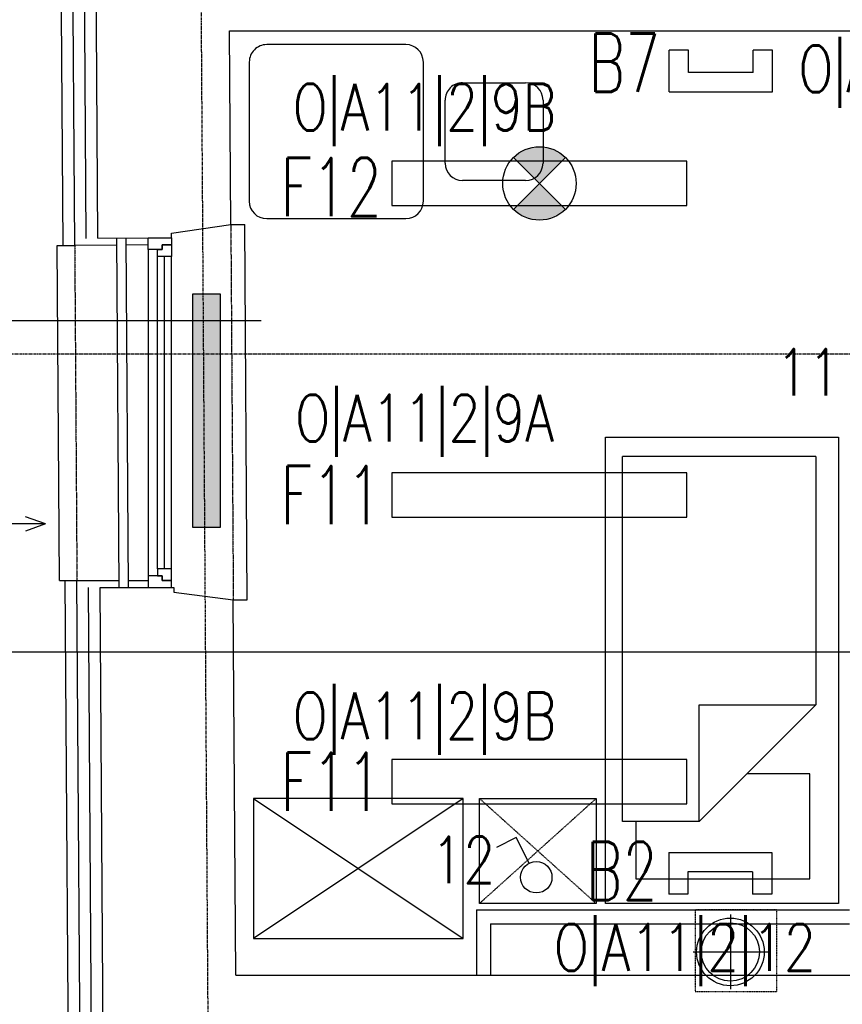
# Model space of a CAD drawing. Header units: inches. Extents: x -281236 to -70395, y 38777 to 102341.
# Tile 162 of 244: x -142825 to -142472, y 60315 to 60737. Entities that reach past the tile are written whole.
import ezdxf
from ezdxf.enums import TextEntityAlignment as Align

# ---------------------------------------------------------------- set-up
doc = ezdxf.new("R2010")
doc.units = ezdxf.units.IN
doc.header["$MEASUREMENT"] = 0
for name, pattern in [('CENTER', [2, 1.25, -0.25, 0.25, -0.25]), ('DASHDOT', [1, 0.5, -0.25, 0, -0.25]), ('DASHED2', [0.375, 0.25, -0.125])]:
    doc.linetypes.add(name, pattern=pattern)
doc.layers.get('0').update_dxf_attribs({"color": 101})
for name, color, linetype in [('E-90', 6, 'Continuous'), ('E-OPIS-POM', 6, 'Continuous'), ('E35', 6, 'Continuous'), ('Fas-balustrada-widok', 64, 'Continuous'), ('Ins-went', 141, 'Continuous'), ('Ins-went-opis', 141, 'Continuous'), ('m-went-nawiew', 152, 'Continuous'), ('Okn---okna', 5, 'Continuous'), ('Os-osie glowne', 8, 'CENTER'), ('Sc-cegla pelna', 32, 'Continuous'), ('Sc-gk', 120, 'Continuous'), ('Sc-izolacja term-obrys', 132, 'Continuous'), ('Sc-izolacja term-styropian', 151, 'STYROPIAN-KA'), ('Sc-nadproza kon', 5, 'DASHED2'), ('W-idok', 9, 'Continuous'), ('W-otwor-strop', 126, 'Continuous'), ('Wyp-grzejniki', 56, 'Continuous'), ('Wyp-meble', 155, 'Continuous')]:
    doc.layers.add(name, color=color, linetype=linetype)
doc.styles.add('KA wymiar', font='romans.shx', dxfattribs={"width": 0.6})
doc.styles.add('ROMANS', font='romans', dxfattribs={"width": 0.85})
doc.linetypes.add('BATTING', pattern='A,0.0001,-0.1,[134,ltypeshp.shx,S=0.1,R=0,X=-0.1,Y=0],-0.2,[134,ltypeshp.shx,S=0.1,R=180,X=0.1,Y=0],-0.1', length=0.4001)
doc.linetypes.add('STYROPIAN-KA', pattern='A,0.0001,-0.1,[135,ltypeshp.shx,S=0.1,R=0,X=-0.1,Y=0],0,[135,ltypeshp.shx,S=0.1,R=180,X=0.1,Y=0],-0.1', length=0.2001)

# ---------------------------------------------------------------- blocks, each defined once
blk = doc.blocks.new('loz033')
blk.add_lwpolyline([(0, 200), (100, 200), (100, 0), (0, 0)], close=True)
for points in [[(86.95023490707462, 164.8447571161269), (86.95023490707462, 189.432731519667), (12.36357108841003, 189.432731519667), (12.36357108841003, 144.4367480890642), (39.3564732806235, 144.4367480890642)], [(9.764482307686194, 114.8447571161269), (59.76448230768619, 164.8447571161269)], [(59.76448230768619, 164.8447571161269), (59.76448230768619, 114.8447571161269), (9.764482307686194, 114.8447571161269)], [(59.76448230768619, 164.8447571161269), (92.63855321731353, 164.8447571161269), (92.63855321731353, 8.301362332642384)], [(9.764482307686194, 8.301362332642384), (9.764482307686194, 114.8447571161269)], [(9.764482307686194, 8.301362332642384), (92.63855321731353, 8.301362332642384)]]:
    blk.add_lwpolyline(points)
blk = doc.blocks.new('_szafka_nocna')
blk.add_lwpolyline([(-25, 0), (25, 0), (25, -45), (-25, -45)], close=True)
at = {"linetype": 'DASHED2'}
for points in [[(25, 0), (-25, -45)], [(-25, 0), (25, -45)]]:
    blk.add_lwpolyline(points, dxfattribs=at)
blk = doc.blocks.new('_0630_szafa_1os')
blk.add_lwpolyline([(-90.00000000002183, 0), (-90.00000000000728, -60), (-7.275957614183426e-12, -60), (0, 0)], close=True)
for points in [[(-90.00000000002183, 0), (-7.275957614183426e-12, -60)], [(0, 0), (-90.00000000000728, -60)]]:
    blk.add_lwpolyline(points)
blk = doc.blocks.new('_0630_stolik_wyposazenie')
for p, q in [((-7.466666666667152, 37.33333333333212), (-67.19999999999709, 37.33333333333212)), ((-74.66666666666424, 29.86666666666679), (-74.66666666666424, -29.86666666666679)), ((0, -29.86666666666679), (0, 29.86666666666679)), ((-118.5333333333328, 21), (-91.46666666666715, 21)), ((-126, -13.53333333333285), (-126, 13.53333333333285)), ((-84, 13.53333333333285), (-84, -13.53333333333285)), ((-91.46666666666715, -21), (-118.5333333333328, -21)), ((-67.19999999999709, -37.33333333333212), (-7.466666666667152, -37.33333333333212))]:
    blk.add_line(p, q)
for centre, start, end in [((-67.19999999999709, 29.86666666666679), 90, 180), ((-7.466666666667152, 29.86666666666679), 0, 90), ((-118.5333333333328, 13.53333333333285), 90, 180), ((-91.46666666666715, 13.53333333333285), 0, 90), ((-118.5333333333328, -13.53333333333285), 180, 270), ((-91.46666666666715, -13.53333333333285), 270, 0), ((-67.19999999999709, -29.86666666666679), 180, 270), ((-7.466666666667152, -29.86666666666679), 270, 0)]:
    blk.add_arc(centre, 7.466666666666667, start, end)
blk = doc.blocks.new('pow')
for p, q in [((0, 0.5229102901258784), (0, -0.5229102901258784)), ((-1.075294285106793, 0), (1.779711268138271, -1.13686837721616e-13))]:
    blk.add_line(p, q)
at = {"style": 'KA wymiar', "width": 0.6}
for s, height, p in [('2', 0.18, (-0.139230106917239, -0.269806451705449)), ('m', 0.21, (-0.3331997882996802, -0.4009838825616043))]:
    blk.add_text(s, height=height, dxfattribs=at).set_placement(p)
for tag, p in [('01', (-0.1310879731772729, 0.08442380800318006)), ('000.00', (-0.3636004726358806, -0.4009838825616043))]:
    blk.add_attdef(tag, text='', height=0.3, dxfattribs=at).set_placement(p, align=Align.RIGHT)
for tag, p in [('POMIESZCZENIE', (0.07092525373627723, 0.08442380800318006)), ('POSADZKA', (0.07092525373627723, -0.4009838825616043))]:
    blk.add_attdef(tag, p, '', height=0.3, dxfattribs=at)
blk = doc.blocks.new('ramiak_okna')
at = {"layer": 'Okn---okna'}
for p, q in [((145.0000000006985, 10.00000000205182), (4.999999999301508, 10.00000000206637)), ((7.999999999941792, 6.000000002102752), (142.0000000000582, 6.0000000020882)), ((7.999999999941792, 3.000000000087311), (142.0000000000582, 3.000000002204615)), ((7.999999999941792, 2.015440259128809e-09), (142.0000000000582, 2.037268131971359e-09))]:
    blk.add_line(p, q, dxfattribs=at)
for points in [[(4.999999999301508, 10.00000000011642), (0, 10), (0, 0), (2.999999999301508, 5.820766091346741e-11), (2.999999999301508, 4.000000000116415), (4.999999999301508, 4.000000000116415)], [(145.0000000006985, 10.00000000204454), (150, 10.00000000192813), (150, 1.928128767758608e-09), (147.0000000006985, 2.044544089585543e-09), (147.0000000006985, 4.000000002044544), (145.0000000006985, 4.000000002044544)], [(7.999999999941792, 6.000000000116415), (4.999999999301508, 6.000000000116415), (4.999999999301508, 4.000000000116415), (2.999999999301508, 4.000000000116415), (2.999999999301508, 5.820766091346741e-11), (4.999999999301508, 1.164153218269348e-10), (7.999999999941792, 5.820766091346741e-11)], [(142.0000000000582, 6.000000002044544), (145.0000000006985, 6.000000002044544), (145.0000000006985, 4.000000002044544), (147.0000000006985, 4.000000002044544), (147.0000000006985, 2.044544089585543e-09), (145.0000000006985, 2.044544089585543e-09), (142.0000000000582, 2.044544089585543e-09)]]:
    blk.add_lwpolyline(points, close=True, dxfattribs=at)
blk = doc.blocks.new('0630_STRZAŁKA')
at = {"ltscale": 0.5}
for points in [[(0, 2.091837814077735e-11), (-3.029876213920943, -8.560130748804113)], [(0, 2.091837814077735e-11), (-7.275957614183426e-12, -32.43254493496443)], [(-7.275957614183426e-12, 2.091837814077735e-11), (3.029876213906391, -8.560130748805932)]]:
    blk.add_lwpolyline(points, dxfattribs=at)
blk = doc.blocks.new('grzejnik_100')
at = {"layer": 'Wyp-grzejniki'}
h = blk.add_hatch(dxfattribs=at)
h.set_pattern_fill('DOTS', color=256, scale=0.5, style=0)
h.set_pattern_definition([(0, (-77492.9091523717, 37823.93992433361), (0.396875, 0.79375), [0, -0.79375])])
h.paths.add_polyline_path([(0, -100), (12, -100), (12, 0), (0, 0)])
blk.add_lwpolyline([(12, 0), (0, 0), (0, -100), (12, -100)], close=True, dxfattribs=at)

msp = doc.modelspace()

# ---------------------------------------------------------------- hatches: boundary and pattern name
at = {"layer": 'E35'}
h = msp.add_hatch(color=256, dxfattribs=at)
edge = h.paths.add_edge_path()
edge.add_line((-142602.2624038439, 60667.20437664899), (-142613.3993356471, 60678.34130845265))
edge.add_ellipse((-142602.2624038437, 60667.20437664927), major_axis=(11.1369318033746, -11.13693180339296), ratio=1, start_angle=90.00000000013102, end_angle=180.0000000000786, ccw=False)
edge.add_line((-142591.1254720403, 60678.34130845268), (-142602.2624038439, 60667.20437664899))
edge = h.paths.add_edge_path()
edge.add_line((-142613.3993356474, 60656.0674448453), (-142602.2624038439, 60667.20437664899))
edge.add_line((-142602.2624038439, 60667.20437664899), (-142591.1254720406, 60656.06744484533))
edge.add_ellipse((-142602.262403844, 60667.20437664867), major_axis=(11.13693180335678, -11.13693180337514), ratio=1, start_angle=-89.99999999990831, end_angle=1.1789325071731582e-10, ccw=False)

# ---------------------------------------------------------------- linework, layer by layer
for p, q in [((-142546.5952206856, 60706.48141066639), (-142546.5952206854, 60724.38132411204)), ((-142538.3205787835, 60724.38132411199), (-142546.5952206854, 60724.38132411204)), ((-142538.3205787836, 60714.75605256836), (-142538.3205787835, 60724.38132411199)), ((-142510.6222629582, 60714.75605256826), (-142510.6222629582, 60724.38132411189)), ((-142502.3476210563, 60724.38132411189), (-142510.6222629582, 60724.38132411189)), ((-142502.3476210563, 60706.48141066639), (-142502.3476210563, 60724.38132411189)), ((-142510.6222629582, 60714.75605256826), (-142538.3205787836, 60714.75605256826)), ((-142546.5952206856, 60706.48141066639), (-142502.3476210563, 60706.48141066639)), ((-142591.1254720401, 60678.34130845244), (-142613.3993356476, 60656.06744484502)), ((-142591.1254720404, 60656.06744484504), (-142613.3993356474, 60678.34130845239)), ((-142825.203094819, 60608.35066045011), (-142721.5631360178, 60608.35066045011)), ((-142824.6947656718, 60466.21466225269), (-142444.4358494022, 60466.21466225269)), ((-142612.1705130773, 60386.60688918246), (-142620.7061801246, 60382.33285267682)), ((-142606.6446402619, 60375.57118313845), (-142612.1705130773, 60386.60688918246)), ((-142546.8108869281, 60380.1106736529), (-142502.5632872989, 60380.1106736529)), ((-142546.8108869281, 60380.1106736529), (-142546.810886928, 60362.21076020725)), ((-142502.5632872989, 60380.1106736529), (-142502.5632872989, 60362.2107602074)), ((-142510.8379292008, 60371.83603175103), (-142538.5362450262, 60371.83603175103)), ((-142538.5362450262, 60371.83603175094), (-142538.5362450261, 60362.21076020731)), ((-142510.8379292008, 60371.83603175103), (-142510.8379292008, 60362.2107602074)), ((-142538.5362450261, 60362.21076020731), (-142546.810886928, 60362.21076020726)), ((-142502.5632872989, 60362.2107602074), (-142510.8379292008, 60362.2107602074))]:
    msp.add_line(p, q, dxfattribs=at)
for points in [[(-142665.5624038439, 60657.70437664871), (-142538.9624038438, 60657.70437664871), (-142538.9624038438, 60676.70437664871), (-142665.5624038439, 60676.70437664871)], [(-142665.5624038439, 60523.99735146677), (-142538.9624038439, 60523.99735146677), (-142538.9624038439, 60542.99735146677), (-142665.5624038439, 60542.99735146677)], [(-142665.5624038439, 60400.99735146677), (-142538.9624038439, 60400.99735146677), (-142538.9624038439, 60419.99735146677), (-142665.5624038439, 60419.99735146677)]]:
    msp.add_lwpolyline(points, close=True, dxfattribs=at)
for centre, radius in [((-142602.2624038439, 60667.20437664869), 15.74999999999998), ((-142603.6224400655, 60369.53555508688), 6.750000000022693)]:
    msp.add_circle(centre, radius, dxfattribs=at)
at = {"layer": 'Fas-balustrada-widok'}
for p, q in [((-142783.6356929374, 60643.71912573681), (-142782.6332286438, 60493.8772690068)), ((-142779.6357824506, 60643.7458857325), (-142778.6331419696, 60493.8776936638))]:
    msp.add_line(p, q, dxfattribs=at)
at = {"layer": 'Ins-went'}
for p, q in [((-142520.3475516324, 60353.47562900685), (-142520.3475516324, 60321.47562900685)), ((-142536.3475516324, 60337.47562900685), (-142504.3475516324, 60337.47562900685))]:
    msp.add_line(p, q, dxfattribs=at)
msp.add_circle((-142520.3475516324, 60337.47562900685), 14.5, dxfattribs=at)
at = {"layer": 'm-went-nawiew'}
msp.add_circle((-142520.3475516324, 60337.47562900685), 12.5, dxfattribs=at)
at = {"layer": 'Os-osie glowne'}
for p, q in [((-142728.5700211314, 57943.1224457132), (-142756.3710824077, 62104.60568310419)), ((-143199.2011741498, 60594.13576806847), (-138010.6848315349, 60594.13576812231))]:
    msp.add_line(p, q, dxfattribs=at)
at = {"layer": 'Sc-cegla pelna'}
for p, q in [((-142734.6501966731, 60649.54652945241), (-142735.2050901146, 60732.60737854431)), ((-142732.4990545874, 60327.54652945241), (-142733.5746256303, 60488.54652945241)), ((-142732.4990545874, 60327.54652945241), (-142235.6054048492, 60327.5465294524))]:
    msp.add_line(p, q, dxfattribs=at)
for points in [[(-142791.6355139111, 60643.66560574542), (-142793.4666797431, 60917.37639025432)], [(-142735.2050901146, 60732.60737854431), (-142238.1939997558, 60732.60737854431)], [(-142791.6355139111, 60643.66560574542), (-142760.0928869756, 60643.876390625), (-142760.1062517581, 60645.87634597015), (-142734.6501966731, 60649.54652945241)], [(-142790.6334018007, 60493.8763910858), (-142759.0905282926, 60493.87973973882), (-142759.0771635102, 60491.87978439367), (-142733.5746256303, 60488.54652945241)], [(-142788.9092783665, 60236.1656095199), (-142790.6334018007, 60493.8763910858)]]:
    msp.add_lwpolyline(points, dxfattribs=at)
at = {"layer": 'Sc-gk'}
for p, q in [((-142629.319717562, 60355.54652945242), (-142469.3197175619, 60355.54652945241)), ((-142629.319717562, 60355.54652945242), (-142629.3197175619, 60327.54652945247)), ((-142623.3197175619, 60349.54652945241), (-142469.3197175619, 60349.5465294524)), ((-142623.3197175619, 60349.54652945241), (-142623.3197175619, 60327.54652945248))]:
    msp.add_line(p, q, dxfattribs=at)
at = {"layer": 'Sc-izolacja term-obrys'}
for points in [[(-142783.6156225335, 60640.71913200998), (-142801.6152206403, 60640.59884896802), (-142803.4869668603, 60920.375326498), (-142785.4865768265, 60920.37723745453)], [(-142770.0953239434, 60640.80948195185), (-142779.615711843, 60640.74586157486)], [(-142780.8893869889, 60233.21913578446), (-142798.8889850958, 60233.09885274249), (-142800.6536889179, 60496.87532732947), (-142782.6532988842, 60496.87723828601)], [(-142778.65321221, 60496.87766294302), (-142770.0953239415, 60496.87857146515)]]:
    msp.add_lwpolyline(points, dxfattribs=at)
at = {"layer": 'Sc-izolacja term-styropian', "linetype": 'BATTING', "ltscale": 0.25}
for points in [[(-142796.6354020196, 60643.63215575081), (-142798.4665678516, 60917.3429402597)], [(-142793.9091664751, 60236.13215952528), (-142795.6332899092, 60493.84294109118)]]:
    msp.add_lwpolyline(points, dxfattribs=at)
at = {"layer": 'Sc-nadproza kon', "linetype": 'DASHDOT', "ltscale": 0.5}
for p, q in [((-142734.6501966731, 60649.54652945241), (-142733.5746256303, 60488.54652945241)), ((-142801.6152206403, 60640.59884896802), (-142800.6536889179, 60496.87532732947))]:
    msp.add_line(p, q, dxfattribs=at)
at = {"layer": 'W-idok'}
msp.add_line((-142808.1563918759, 60496.82520503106), (-142800.6536889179, 60496.87532732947), dxfattribs=at)
for points in [[(-142806.6151090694, 60640.56544688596), (-142808.4868552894, 60920.34192441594)], [(-142734.6501966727, 60649.54652945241), (-142728.6501169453, 60649.58661337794)], [(-142733.5746256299, 60488.54652945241), (-142727.5745459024, 60488.58661337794), (-142728.6501228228, 60649.58705323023)], [(-142808.1563918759, 60496.82520503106), (-142809.1164886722, 60640.54873625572), (-142801.6152206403, 60640.59884896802)], [(-142803.8888735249, 60233.06545066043), (-142805.653577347, 60496.84192524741)]]:
    msp.add_lwpolyline(points, dxfattribs=at)
at = {"layer": 'W-otwor-strop', "linetype": 'DASHED2', "ltscale": 0.3}
msp.add_lwpolyline([(-142535.4819035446, 60320.47562900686), (-142500.4819035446, 60320.47562900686), (-142500.4819035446, 60355.47562900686), (-142535.4819035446, 60355.47562900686)], close=True, dxfattribs=at)

# ---------------------------------------------------------------- block references
at = {"layer": 'E-OPIS-POM', "xscale": 54, "yscale": 54, "zscale": 54}
for p, values in [((-142921.3075032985, 60608.35066045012), {'000.00': '14,08', '01': '14/2', 'POMIESZCZENIE': 'POKÓJ 1.os', 'POSADZKA': 'parkiet P26'}), ((-142920.7991741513, 60466.21466225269), {'000.00': '4,83', '01': '15/2', 'POMIESZCZENIE': 'ŁAZIENKA', 'POSADZKA': 'gres P25A'})]:
    msp.add_blockref('pow', p, dxfattribs=at).add_auto_attribs(values)
at = {"layer": 'Ins-went-opis', "xscale": -1, "rotation": 270}
msp.add_blockref('0630_STRZAŁKA', (-142814.1188616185, 60521.08144152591), dxfattribs=at)
at = {"layer": 'Okn---okna', "rotation": 90}
msp.add_blockref('ramiak_okna', (-142760.0953239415, 60493.87637433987), dxfattribs=at)
at = {"layer": 'Wyp-grzejniki', "rotation": 180}
msp.add_blockref('grzejnik_100', (-142739.1171367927, 60519.75390090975), dxfattribs=at)
at = {"layer": 'Wyp-meble', "rotation": 180}
for name, p in [('_0630_stolik_wyposazenie', (-142726.725564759, 60689.41142650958)), ('loz033', (-142473.957222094, 60558.28542471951))]:
    msp.add_blockref(name, p, dxfattribs=at)
at = {"layer": 'Wyp-meble'}
for name, p in [('_0630_szafa_1os', (-142634.9485376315, 60403.28542471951)), ('_szafka_nocna', (-142602.9485376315, 60403.28542471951))]:
    msp.add_blockref(name, p, dxfattribs=at)

# ---------------------------------------------------------------- texts
at = {"layer": 'E-90', "style": 'ROMANS', "width": 0.8}
for s, p in [('O|A11|2|7', (-142441.8578621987, 60714.88314901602)), ('O|A11|2|9B', (-142651.5771159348, 60698.46420491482)), ('11', (-142487.0207553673, 60586.22203154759)), ('O|A11|2|9A', (-142651.5771159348, 60565.09364195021)), ('O|A11|2|9B', (-142651.5771159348, 60437.29757769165)), ('12', (-142634.9537900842, 60376.96092681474)), ('O|A11|2|12', (-142539.9319995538, 60337.99451708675))]:
    msp.add_text(s, height=20, rotation=359.9999999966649, dxfattribs=at).set_placement(p, align=Align.MIDDLE)
at = {"layer": 'E35', "style": 'ROMANS', "width": 0.7}
for s, p in [('B7', (-142565.8269292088, 60718.96707361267)), ('F12', (-142691.6283203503, 60665.61023590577)), ('F11', (-142691.6283203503, 60533.49735146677)), ('F11', (-142691.6283203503, 60410.49735146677)), ('B2', (-142567.0124982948, 60372.23689011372))]:
    msp.add_text(s, height=25, dxfattribs=at).set_placement(p, align=Align.MIDDLE)

doc.saveas('drawing.dxf')
